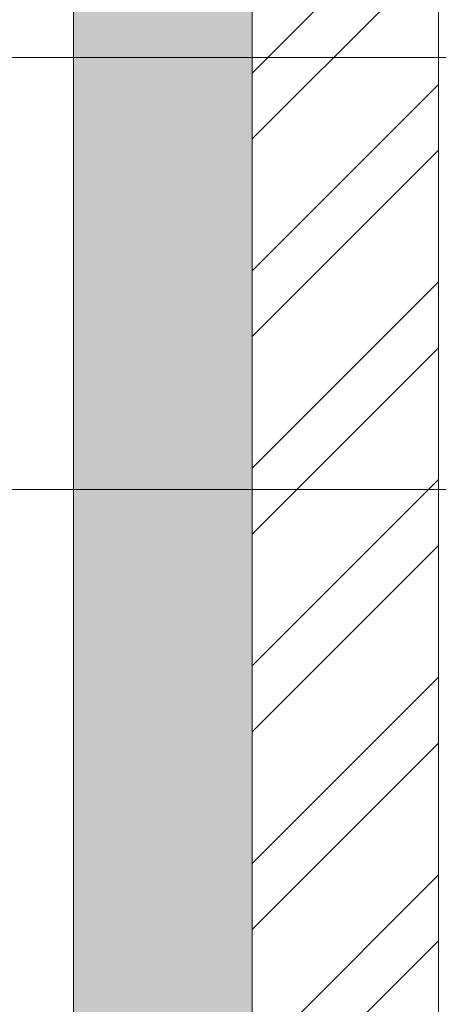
# Model space of a CAD drawing. Header units: millimetres. Extents: x 811 to 573824, y 137 to 100812.
# Tile 13 of 143: x 449788 to 450125, y 69450 to 70243. Entities that reach past the tile are written whole.
import ezdxf

# ---------------------------------------------------------------- set-up
doc = ezdxf.new("R2010")
doc.units = ezdxf.units.MM
doc.header["$LTSCALE"] = 3
doc.header["$MEASUREMENT"] = 0
for name, color, linetype, lineweight in [('EXIST BRICKWORK', 7, 'Continuous', 0), ('KITCHEN EQUIPMENT CODES', 252, 'Continuous', 0), ('NEW BRICKWORK', 1, 'Continuous', 0)]:
    doc.layers.add(name, color=color, linetype=linetype, lineweight=lineweight)

# ---------------------------------------------------------------- blocks, each defined once
blk = doc.blocks.new('EXISTING BRICKWORK')
at = {"layer": 'EXIST BRICKWORK'}
h = blk.add_hatch(color=8, dxfattribs=at)
h.dxf.hatch_style = 1
h.paths.add_polyline_path([(458407.82, 63424.31), (458407.82, 63543.31), (449974.93, 63543.31), (449974.93, 80495.77), (449830.93, 80495.77), (449830.93, 63424.31)])
at = {"layer": 'EXIST BRICKWORK', "elevation": 0.12}
blk.add_lwpolyline([(458407.82, 63424.31), (458407.82, 63543.31), (449974.93, 63543.31), (449974.93, 80495.77), (449830.93, 80495.77), (449830.93, 63424.31), (458407.82, 63424.31)], dxfattribs=at)

msp = doc.modelspace()

# ---------------------------------------------------------------- hatches: boundary and pattern name
at = {"layer": 'NEW BRICKWORK'}
h = msp.add_hatch(dxfattribs=at)
h.set_pattern_fill('ANSI32', color=256, scale=300)
h.set_pattern_definition([(45, (6227957.61, 2343389.85), (-79.5495129, 79.5495129), []), (45, (6228010.64, 2343389.85), (-79.5495129, 79.5495129), [])])
h.paths.add_polyline_path([(454988.76, 74895.53), (455774.76, 74895.53), (455774.76, 75695.53), (455924.76, 75695.53), (455924.76, 74895.53), (460965.58, 74895.53), (460965.58, 76695.53), (460355.58, 76695.53), (460355.58, 76845.53), (460965.58, 76845.53), (460965.58, 80395.77), (459665.58, 80395.77), (459665.58, 77895.53), (458665.58, 77895.53), (458665.58, 76845.53), (459455.58, 76845.53), (459455.58, 76695.53), (458515.58, 76695.53), (458515.58, 76895.53), (458265.58, 76895.53), (458265.58, 77045.53), (458515.58, 77045.53), (458515.58, 77895.53), (456615.58, 77895.53), (456615.58, 77045.53), (456865.58, 77045.53), (456865.58, 76895.53), (456465.58, 76895.53), (456465.58, 77895.53), (454874.76, 77895.53), (454874.76, 78045.53), (459515.58, 78045.53), (459515.58, 80395.77), (450124.93, 80395.77), (450124.93, 76795.53), (450924.93, 76795.53), (450924.93, 76645.53), (450124.93, 76645.53), (450124.93, 70885.19), (451024.93, 70885.19), (451024.92, 70735.19), (450124.93, 70735.19), (450124.93, 63643.31), (458407.82, 63643.31), (458407.82, 63543.31), (449974.93, 63543.31), (449974.93, 80495.77), (461065.58, 80495.77), (461065.58, 70992.75), (460965.58, 70892.75), (460965.58, 74695.53), (454988.76, 74695.53)])

# ---------------------------------------------------------------- linework, layer by layer
at = {"layer": 'KITCHEN EQUIPMENT CODES'}
for p, q in [((450266.25, 70212.09, 0.12), (449493.43, 70212.09, 0.12)), ((450484.95, 69864.36, 0.12), (449493.43, 69864.36, 0.12))]:
    msp.add_line(p, q, dxfattribs=at)
at = {"layer": 'NEW BRICKWORK', "elevation": 0.12}
msp.add_lwpolyline([(451024.93, 70885.19), (451024.92, 70735.19), (450124.93, 70735.19), (450124.93, 63643.31), (458407.82, 63643.31), (458407.82, 63543.31), (449974.93, 63543.31), (449974.93, 80495.77)], dxfattribs=at)

# ---------------------------------------------------------------- block references
at = {"layer": 'EXIST BRICKWORK'}
msp.add_blockref('EXISTING BRICKWORK', (0, 0), dxfattribs=at)

doc.saveas('drawing.dxf')
